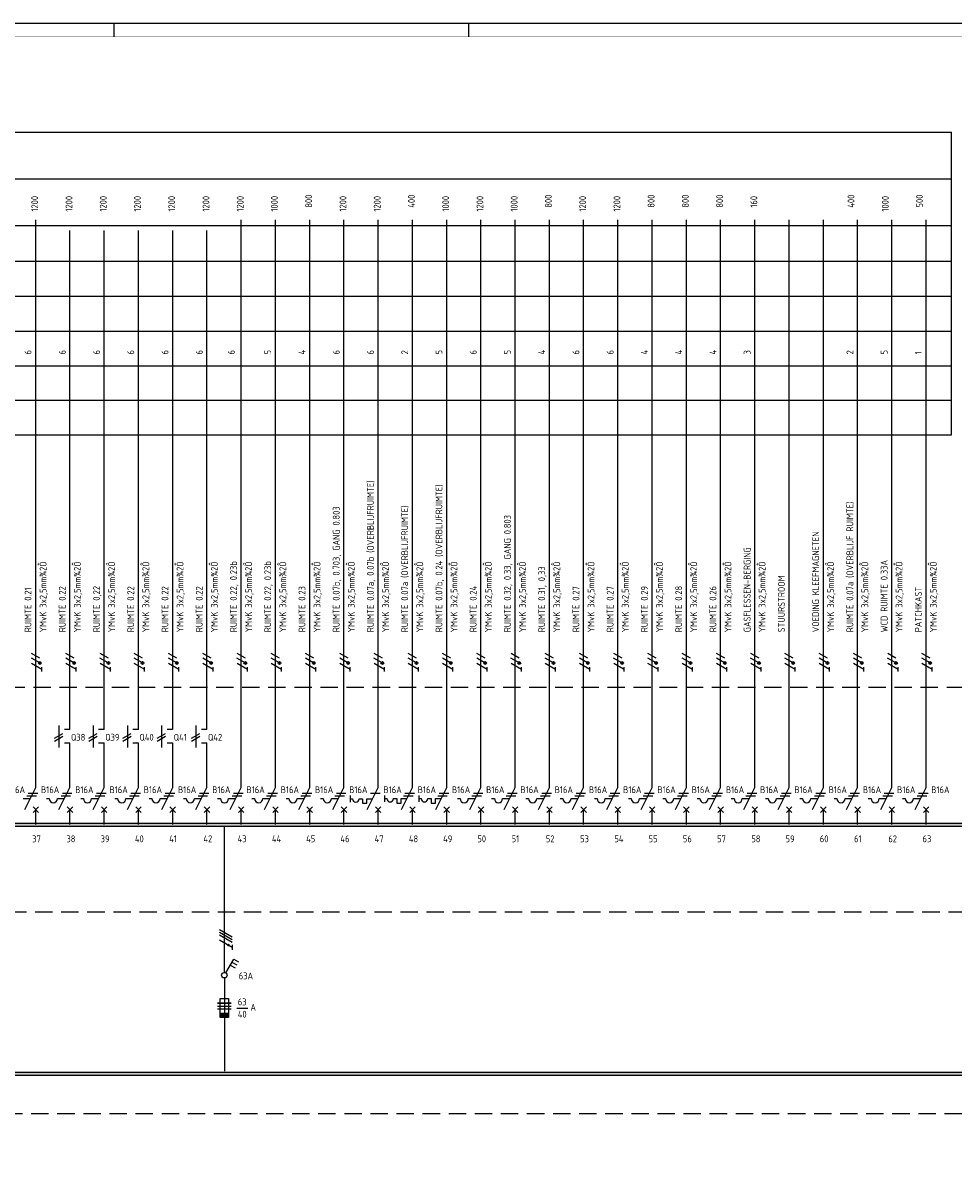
# Model space of a CAD drawing. Header units: millimetres. Extents: x 882 to 2071, y -2 to 839.
# Tile 4 of 8: x 1183 to 1523, y 416 to 839. Entities that reach past the tile are written whole.
import ezdxf
from ezdxf.enums import TextEntityAlignment as Align

# ---------------------------------------------------------------- set-up
doc = ezdxf.new("R2010")
doc.units = ezdxf.units.MM
doc.linetypes.add('HIDDEN', pattern=[9.525, 6.35, -3.175])
doc.layers.get('0').update_dxf_attribs({"linetype": 'CONTINUOUS'})
for name, color, linetype in [('1', 7, 'CONTINUOUS'), ('40', 1, 'CONTINUOUS'), ('70', 1, 'CONTINUOUS'), ('71', 2, 'CONTINUOUS'), ('73', 4, 'CONTINUOUS'), ('EL$2B---_KADER', 4, 'CONTINUOUS'), ('LIJN018', 210, 'CONTINUOUS'), ('LIJN025', 10, 'CONTINUOUS'), ('LIJN035', 50, 'CONTINUOUS'), ('LIJN050', 90, 'CONTINUOUS'), ('TEKST25', 10, 'CONTINUOUS'), ('TEKST35', 50, 'CONTINUOUS'), ('TEKST50', 90, 'CONTINUOUS')]:
    doc.layers.add(name, color=color, linetype=linetype)
doc.styles.add('5_0', font='iso.shx')
doc.styles.add('ISO', font='ISO.SHX')
doc.styles.add('NEN', font='iso.shx')
doc.styles.add('ROMAND', font='romand')

# ---------------------------------------------------------------- blocks, each defined once
blk = doc.blocks.new('A0')
at = {"layer": 'LIJN025'}
for p, q in [((334.5, 836), (334.5, 841)), ((464, 836), (464, 841))]:
    blk.add_line(p, q, dxfattribs=at)
blk.add_lwpolyline([(1189, 841), (1189, 0), (0, 0), (0, 841)], close=True, dxfattribs=at)
at = {"layer": 'LIJN050', "const_width": 0.2}
blk.add_lwpolyline([(1184, 836), (25, 836), (25, 5), (1184, 5)], close=True, dxfattribs=at)
at = {"layer": 'TEKST25', "style": 'ROMAND', "width": 2.899115}
blk.add_attdef('STATUS', text='', height=2.5, dxfattribs=at).set_placement((1143, 71.5), (1182, 71.5), align=Align.FIT)
at = {"layer": 'TEKST25', "style": 'ISO'}
for tag, p in [('E', (1144.25, 66)), ('NAAM-E', (1155.75, 66)), ('DATUM-E', (1174, 66)), ('D', (1144.25, 61)), ('NAAM-D', (1155.75, 61)), ('DATUM-D', (1174, 61)), ('C', (1144.25, 56)), ('NAAM-C', (1155.75, 56)), ('DATUM-C', (1174, 56)), ('B', (1144.25, 51)), ('NAAM-B', (1155.75, 51)), ('DATUM-B', (1174, 51)), ('A', (1144.25, 46)), ('NAAM-A', (1155.75, 46)), ('DATUM-A', (1174, 46))]:
    blk.add_attdef(tag, text='', height=2.5, dxfattribs=at).set_placement(p, align=Align.CENTER)
for tag, p in [('DATUM', (1021.75, 36.25)), ('SCHAAL', (1057, 36.25)), ('GETEKEND', (1087.25, 36.25)), ('GECONTOL.', (1122, 36.25)), ('FORMAAT', (1152.25, 28.25))]:
    blk.add_attdef(tag, p, '', height=2.5, dxfattribs=at)
at = {"layer": 'TEKST35', "style": 'ISO'}
for tag, p in [('PROJECT', (1023.5, 72.5)), ('PLAATS', (1023.5, 63.5)), ('INSTALLATIE-REGEL1', (1023.5, 52.5)), ('INSTALLATIE-REGEL2', (1023.5, 43.5))]:
    blk.add_attdef(tag, p, '', height=4, dxfattribs=at)
blk.add_attdef('PROJ.NR.', text='', height=4, dxfattribs=at).set_placement((1170, 23), align=Align.CENTER)
at = {"layer": 'TEKST50', "style": 'ISO'}
blk.add_attdef('FILE-NAAM', text='', height=5, dxfattribs=at).set_placement((1162.5, 7.5), align=Align.CENTER)
blk = doc.blocks.new('AARDLEKSCH')
at = {"layer": '1', "color": 2}
for p, q in [((-10.09, 4), (-9.29, 4)), ((-6.89, 4), (-5.69, 4)), ((-5.69, 4), (-5.69, 2.4)), ((-5.69, 2.4), (-4.09, 2.4)), ((-4.09, 2.4), (-4.09, 4)), ((-4.09, 4), (-2.03, 4))]:
    blk.add_line(p, q, dxfattribs=at)
blk.add_arc((-8.09, 4), 1.2, 180, 0, dxfattribs=at)
at = {"layer": 'LIJN050'}
blk.add_line((-10.09, 2.79), (-10.09, 5.19), dxfattribs=at)
blk = doc.blocks.new('T1146')
at = {"layer": '71'}
for p, q in [((-4, 0), (-4, -8)), ((0, -1.5), (-2, -1.5)), ((0, -6.5), (-2, -6.5))]:
    blk.add_line(p, q, dxfattribs=at)

msp = doc.modelspace()

# ---------------------------------------------------------------- linework, layer by layer
at = {"color": 10}
for p, q in [((1254.9, 507.78), (1259.59, 505.08)), ((1254.9, 506.84), (1259.59, 504.14)), ((1254.9, 506.84), (1259.59, 504.14)), ((1254.9, 505.91), (1259.59, 503.2)), ((1254.9, 504.03), (1259.59, 501.33)), ((1259.59, 502.26), (1259.59, 500.39))]:
    msp.add_line(p, q, dxfattribs=at)
msp.add_line((1254.9, 506.84), (1259.59, 504.14))
at = {"color": 10, "const_width": 0.469}
msp.add_lwpolyline([(1258.3, 502.34, 1), (1258.07, 501.93, 1)], format="xyb", close=True, dxfattribs=at)
at = {"layer": '1', "color": 1}
for p, q in [((1189.37, 606.84), (1186.34, 608.59)), ((1201.87, 606.84), (1198.84, 608.59)), ((1214.37, 606.84), (1211.34, 608.59)), ((1226.87, 606.84), (1223.84, 608.59)), ((1239.37, 606.84), (1236.34, 608.59)), ((1251.87, 606.84), (1248.84, 608.59)), ((1264.37, 606.84), (1261.34, 608.59)), ((1276.87, 606.84), (1273.84, 608.59)), ((1289.37, 606.84), (1286.34, 608.59)), ((1301.87, 606.84), (1298.84, 608.59)), ((1314.37, 606.84), (1311.34, 608.59)), ((1326.87, 606.84), (1323.84, 608.59)), ((1339.37, 606.84), (1336.34, 608.59)), ((1351.87, 606.84), (1348.84, 608.59)), ((1364.37, 606.84), (1361.34, 608.59)), ((1376.87, 606.84), (1373.84, 608.59)), ((1389.37, 606.84), (1386.34, 608.59)), ((1401.87, 606.84), (1398.84, 608.59)), ((1414.37, 606.84), (1411.34, 608.59)), ((1426.87, 606.84), (1423.84, 608.59)), ((1439.37, 606.84), (1436.34, 608.59)), ((1451.87, 606.84), (1448.84, 608.59)), ((1464.37, 606.84), (1461.34, 608.59)), ((1476.87, 606.84), (1473.84, 608.59)), ((1489.37, 606.84), (1486.34, 608.59)), ((1501.87, 606.84), (1498.84, 608.59)), ((1514.37, 606.84), (1511.34, 608.59)), ((1189.3, 605.11), (1186.31, 606.84)), ((1190.12, 602.68), (1186.34, 604.86)), ((1201.8, 605.11), (1198.81, 606.84)), ((1202.62, 602.68), (1198.84, 604.86)), ((1214.3, 605.11), (1211.31, 606.84)), ((1215.12, 602.68), (1211.34, 604.86)), ((1226.8, 605.11), (1223.81, 606.84)), ((1227.62, 602.68), (1223.84, 604.86)), ((1239.3, 605.11), (1236.31, 606.84)), ((1240.12, 602.68), (1236.34, 604.86)), ((1251.8, 605.11), (1248.81, 606.84)), ((1252.62, 602.68), (1248.84, 604.86)), ((1264.3, 605.11), (1261.31, 606.84)), ((1265.12, 602.68), (1261.34, 604.86)), ((1276.8, 605.11), (1273.81, 606.84)), ((1277.62, 602.68), (1273.84, 604.86)), ((1289.3, 605.11), (1286.31, 606.84)), ((1290.12, 602.68), (1286.34, 604.86)), ((1301.8, 605.11), (1298.81, 606.84)), ((1302.62, 602.68), (1298.84, 604.86)), ((1314.3, 605.11), (1311.31, 606.84)), ((1315.12, 602.68), (1311.34, 604.86)), ((1326.8, 605.11), (1323.81, 606.84)), ((1327.62, 602.68), (1323.84, 604.86)), ((1339.3, 605.11), (1336.31, 606.84)), ((1340.12, 602.68), (1336.34, 604.86)), ((1351.8, 605.11), (1348.81, 606.84)), ((1352.62, 602.68), (1348.84, 604.86)), ((1364.3, 605.11), (1361.31, 606.84)), ((1365.12, 602.68), (1361.34, 604.86)), ((1376.8, 605.11), (1373.81, 606.84)), ((1377.62, 602.68), (1373.84, 604.86)), ((1389.3, 605.11), (1386.31, 606.84)), ((1390.12, 602.68), (1386.34, 604.86)), ((1401.8, 605.11), (1398.81, 606.84)), ((1402.62, 602.68), (1398.84, 604.86)), ((1414.3, 605.11), (1411.31, 606.84)), ((1415.12, 602.68), (1411.34, 604.86)), ((1426.8, 605.11), (1423.81, 606.84)), ((1427.62, 602.68), (1423.84, 604.86)), ((1439.3, 605.11), (1436.31, 606.84)), ((1440.12, 602.68), (1436.34, 604.86)), ((1451.8, 605.11), (1448.81, 606.84)), ((1452.62, 602.68), (1448.84, 604.86)), ((1464.3, 605.11), (1461.31, 606.84)), ((1465.12, 602.68), (1461.34, 604.86)), ((1476.8, 605.11), (1473.81, 606.84)), ((1477.62, 602.68), (1473.84, 604.86)), ((1489.3, 605.11), (1486.31, 606.84)), ((1490.12, 602.68), (1486.34, 604.86)), ((1501.8, 605.11), (1498.81, 606.84)), ((1502.62, 602.68), (1498.84, 604.86)), ((1514.3, 605.11), (1511.31, 606.84)), ((1515.12, 602.68), (1511.34, 604.86)), ((1194.7, 577.61), (1197.73, 579.36)), ((1207.2, 577.61), (1210.23, 579.36)), ((1219.66, 577.61), (1222.69, 579.36)), ((1232.2, 577.61), (1235.23, 579.36)), ((1244.7, 577.61), (1247.73, 579.36)), ((1194.7, 576.61), (1197.73, 578.36)), ((1207.2, 576.61), (1210.23, 578.36)), ((1219.66, 576.61), (1222.69, 578.36)), ((1232.2, 576.61), (1235.23, 578.36)), ((1244.7, 576.61), (1247.73, 578.36)), ((1254.21, 480.89), (1259.21, 480.89)), ((1259.21, 480.89), (1254.21, 480.89)), ((1254.21, 479.89), (1259.21, 479.89)), ((1254.21, 478.89), (1259.21, 478.89))]:
    msp.add_line(p, q, dxfattribs=at)
at = {"layer": '1', "color": 2}
for p, q in [((1183.84, 551.57), (1187.86, 559.61)), ((1196.34, 551.57), (1200.36, 559.61)), ((1208.84, 551.57), (1212.86, 559.61)), ((1221.34, 551.57), (1225.36, 559.61)), ((1233.84, 551.57), (1237.86, 559.61)), ((1246.34, 551.57), (1250.36, 559.61)), ((1258.84, 551.57), (1262.86, 559.61)), ((1271.34, 551.57), (1275.36, 559.61)), ((1283.84, 551.57), (1287.86, 559.61)), ((1296.34, 551.57), (1300.36, 559.61)), ((1308.84, 551.57), (1312.86, 559.61)), ((1321.34, 551.57), (1325.36, 559.61)), ((1333.84, 551.57), (1337.86, 559.61)), ((1346.34, 551.57), (1350.36, 559.61)), ((1358.84, 551.57), (1362.86, 559.61)), ((1371.34, 551.57), (1375.36, 559.61)), ((1383.84, 551.57), (1387.86, 559.61)), ((1396.34, 551.57), (1400.36, 559.61)), ((1408.84, 551.57), (1412.86, 559.61)), ((1421.34, 551.57), (1425.36, 559.61)), ((1433.84, 551.57), (1437.86, 559.61)), ((1446.34, 551.57), (1450.36, 559.61)), ((1458.84, 551.57), (1462.86, 559.61)), ((1471.34, 551.57), (1475.36, 559.61)), ((1483.84, 551.57), (1487.86, 559.61)), ((1496.34, 551.57), (1500.36, 559.61)), ((1508.84, 551.57), (1512.86, 559.61)), ((1183.26, 555.57), (1185.84, 555.57)), ((1191.76, 555.57), (1192.76, 555.57)), ((1195.76, 555.57), (1198.34, 555.57)), ((1204.26, 555.57), (1205.26, 555.57)), ((1208.26, 555.57), (1210.84, 555.57)), ((1216.76, 555.57), (1217.76, 555.57)), ((1220.76, 555.57), (1223.34, 555.57)), ((1229.26, 555.57), (1230.26, 555.57)), ((1233.26, 555.57), (1235.84, 555.57)), ((1241.76, 555.57), (1242.76, 555.57)), ((1245.76, 555.57), (1248.34, 555.57)), ((1254.26, 555.57), (1255.26, 555.57)), ((1258.26, 555.57), (1260.84, 555.57)), ((1266.76, 555.57), (1267.76, 555.57)), ((1270.76, 555.57), (1273.34, 555.57)), ((1279.26, 555.57), (1280.26, 555.57)), ((1283.26, 555.57), (1285.84, 555.57)), ((1291.76, 555.57), (1292.76, 555.57)), ((1295.76, 555.57), (1298.34, 555.57)), ((1341.76, 555.57), (1342.76, 555.57)), ((1345.76, 555.57), (1348.34, 555.57)), ((1354.26, 555.57), (1355.26, 555.57)), ((1358.26, 555.57), (1360.84, 555.57)), ((1366.76, 555.57), (1367.76, 555.57)), ((1370.76, 555.57), (1373.34, 555.57)), ((1379.26, 555.57), (1380.26, 555.57)), ((1383.26, 555.57), (1385.84, 555.57)), ((1391.76, 555.57), (1392.76, 555.57)), ((1395.76, 555.57), (1398.34, 555.57)), ((1404.26, 555.57), (1405.26, 555.57)), ((1408.26, 555.57), (1410.84, 555.57)), ((1416.76, 555.57), (1417.76, 555.57)), ((1420.76, 555.57), (1423.34, 555.57)), ((1429.26, 555.57), (1430.26, 555.57)), ((1433.26, 555.57), (1435.84, 555.57)), ((1441.76, 555.57), (1442.76, 555.57)), ((1445.76, 555.57), (1448.34, 555.57)), ((1454.26, 555.57), (1455.26, 555.57)), ((1458.26, 555.57), (1460.84, 555.57)), ((1466.76, 555.57), (1467.76, 555.57)), ((1470.76, 555.57), (1473.34, 555.57)), ((1479.26, 555.57), (1480.26, 555.57)), ((1483.26, 555.57), (1485.84, 555.57)), ((1491.76, 555.57), (1492.76, 555.57)), ((1495.76, 555.57), (1498.34, 555.57)), ((1504.26, 555.57), (1505.26, 555.57)), ((1508.26, 555.57), (1510.84, 555.57)), ((1255.21, 475.64), (1255.21, 482.64)), ((1255.21, 482.64), (1258.21, 482.64)), ((1258.21, 482.64), (1258.21, 475.64)), ((1258.21, 477.14), (1255.21, 477.14)), ((1258.21, 476.89), (1255.21, 476.89)), ((1258.21, 476.64), (1255.21, 476.64)), ((1258.21, 476.39), (1255.21, 476.39)), ((1258.21, 476.14), (1255.21, 476.14)), ((1258.21, 475.89), (1255.21, 475.89)), ((1258.21, 475.64), (1255.21, 475.64))]:
    msp.add_line(p, q, dxfattribs=at)
at = {"layer": '1', "color": 1}
for centre in [(1189.37, 605.09), (1201.87, 605.09), (1214.37, 605.09), (1226.87, 605.09), (1239.37, 605.09), (1251.87, 605.09), (1264.37, 605.09), (1276.87, 605.09), (1289.37, 605.09), (1301.87, 605.09), (1314.37, 605.09), (1326.87, 605.09), (1339.37, 605.09), (1351.87, 605.09), (1364.37, 605.09), (1376.87, 605.09), (1389.37, 605.09), (1401.87, 605.09), (1414.37, 605.09), (1426.87, 605.09), (1439.37, 605.09), (1451.87, 605.09), (1464.37, 605.09), (1476.87, 605.09), (1489.37, 605.09), (1501.87, 605.09), (1514.37, 605.09)]:
    msp.add_circle(centre, 0.5, dxfattribs=at)
at = {"layer": '1', "color": 2}
for centre in [(1194.26, 555.57), (1206.76, 555.57), (1219.26, 555.57), (1231.76, 555.57), (1244.26, 555.57), (1256.76, 555.57), (1269.26, 555.57), (1281.76, 555.57), (1294.26, 555.57), (1344.26, 555.57), (1356.76, 555.57), (1369.26, 555.57), (1381.76, 555.57), (1394.26, 555.57), (1406.76, 555.57), (1419.26, 555.57), (1431.76, 555.57), (1444.26, 555.57), (1456.76, 555.57), (1469.26, 555.57), (1481.76, 555.57), (1494.26, 555.57), (1506.76, 555.57)]:
    msp.add_arc(centre, 1.5, 180, 0, dxfattribs=at)
at = {"layer": '70'}
for p, q in [((1190.11, 601.96), (1190.11, 603.52)), ((1202.61, 601.96), (1202.61, 603.52)), ((1215.11, 601.96), (1215.11, 603.52)), ((1227.61, 601.96), (1227.61, 603.52)), ((1240.11, 601.96), (1240.11, 603.52)), ((1252.61, 601.96), (1252.61, 603.52)), ((1265.11, 601.96), (1265.11, 603.52)), ((1277.61, 601.96), (1277.61, 603.52)), ((1290.11, 601.96), (1290.11, 603.52)), ((1302.61, 601.96), (1302.61, 603.52)), ((1315.11, 601.96), (1315.11, 603.52)), ((1327.61, 601.96), (1327.61, 603.52)), ((1340.11, 601.96), (1340.11, 603.52)), ((1352.61, 601.96), (1352.61, 603.52)), ((1365.11, 601.96), (1365.11, 603.52)), ((1377.61, 601.96), (1377.61, 603.52)), ((1390.11, 601.96), (1390.11, 603.52)), ((1402.61, 601.96), (1402.61, 603.52)), ((1415.11, 601.96), (1415.11, 603.52)), ((1427.61, 601.96), (1427.61, 603.52)), ((1440.11, 601.96), (1440.11, 603.52)), ((1452.61, 601.96), (1452.61, 603.52)), ((1465.11, 601.96), (1465.11, 603.52)), ((1477.61, 601.96), (1477.61, 603.52)), ((1490.11, 601.96), (1490.11, 603.52)), ((1502.61, 601.96), (1502.61, 603.52)), ((1515.11, 601.96), (1515.11, 603.52)), ((1184.59, 556.57), (1188.09, 556.57)), ((1185.09, 557.57), (1188.59, 557.57)), ((1197.09, 556.57), (1200.59, 556.57)), ((1197.59, 557.57), (1201.09, 557.57)), ((1209.59, 556.57), (1213.09, 556.57)), ((1210.09, 557.57), (1213.59, 557.57)), ((1222.09, 556.57), (1225.59, 556.57)), ((1222.59, 557.57), (1226.09, 557.57)), ((1234.59, 556.57), (1238.09, 556.57)), ((1235.09, 557.57), (1238.59, 557.57)), ((1247.09, 556.57), (1250.59, 556.57)), ((1247.59, 557.57), (1251.09, 557.57)), ((1259.59, 556.57), (1263.09, 556.57)), ((1260.09, 557.57), (1263.59, 557.57)), ((1272.09, 556.57), (1275.59, 556.57)), ((1272.59, 557.57), (1276.09, 557.57)), ((1284.59, 556.57), (1288.09, 556.57)), ((1285.09, 557.57), (1288.59, 557.57)), ((1297.09, 556.57), (1300.59, 556.57)), ((1297.59, 557.57), (1301.09, 557.57)), ((1310.09, 557.57), (1313.59, 557.57)), ((1322.09, 556.57), (1325.59, 556.57)), ((1322.59, 557.57), (1326.09, 557.57)), ((1334.59, 556.57), (1338.09, 556.57)), ((1335.09, 557.57), (1338.59, 557.57)), ((1347.09, 556.57), (1350.59, 556.57)), ((1347.59, 557.57), (1351.09, 557.57)), ((1359.59, 556.57), (1363.09, 556.57)), ((1360.09, 557.57), (1363.59, 557.57)), ((1372.09, 556.57), (1375.59, 556.57)), ((1372.59, 557.57), (1376.09, 557.57)), ((1384.59, 556.57), (1388.09, 556.57)), ((1385.09, 557.57), (1388.59, 557.57)), ((1397.09, 556.57), (1400.59, 556.57)), ((1397.59, 557.57), (1401.09, 557.57)), ((1409.59, 556.57), (1413.09, 556.57)), ((1410.09, 557.57), (1413.59, 557.57)), ((1422.09, 556.57), (1425.59, 556.57)), ((1422.59, 557.57), (1426.09, 557.57)), ((1434.59, 556.57), (1438.09, 556.57)), ((1435.09, 557.57), (1438.59, 557.57)), ((1447.09, 556.57), (1450.59, 556.57)), ((1447.59, 557.57), (1451.09, 557.57)), ((1459.59, 556.57), (1463.09, 556.57)), ((1460.09, 557.57), (1463.59, 557.57)), ((1472.09, 556.57), (1475.59, 556.57)), ((1472.59, 557.57), (1476.09, 557.57)), ((1484.59, 556.57), (1488.09, 556.57)), ((1485.09, 557.57), (1488.59, 557.57)), ((1497.09, 556.57), (1500.59, 556.57)), ((1497.59, 557.57), (1501.09, 557.57)), ((1509.59, 556.57), (1513.09, 556.57)), ((1510.09, 557.57), (1513.59, 557.57)), ((1261.22, 479.15), (1265.22, 479.15))]:
    msp.add_line(p, q, dxfattribs=at)
at = {"layer": '70', "const_width": 0.5}
for points in [[(1189.37, 605.34, 1), (1189.37, 604.84, 1)], [(1201.87, 605.34, 1), (1201.87, 604.84, 1)], [(1214.37, 605.34, 1), (1214.37, 604.84, 1)], [(1226.87, 605.34, 1), (1226.87, 604.84, 1)], [(1301.87, 605.34, 1), (1301.87, 604.84, 1)], [(1364.37, 605.34, 1), (1364.37, 604.84, 1)], [(1376.87, 605.34, 1), (1376.87, 604.84, 1)], [(1451.87, 605.34, 1), (1451.87, 604.84, 1)], [(1514.37, 605.34, 1), (1514.37, 604.84, 1)]]:
    msp.add_lwpolyline(points, format="xyb", close=True, dxfattribs=at)
at = {"layer": '70'}
for centre, start, end in [((1239.37, 605.09), 90, 270), ((1239.37, 605.09), 270, 90), ((1251.87, 605.09), 90, 270), ((1251.87, 605.09), 270, 90), ((1264.37, 605.09), 90, 270), ((1264.37, 605.09), 270, 90), ((1276.87, 605.09), 90, 270), ((1276.87, 605.09), 270, 90), ((1289.37, 605.09), 90, 270), ((1289.37, 605.09), 270, 90), ((1314.37, 605.09), 90, 270), ((1314.37, 605.09), 270, 90), ((1326.87, 605.09), 90, 270), ((1326.87, 605.09), 270, 90), ((1339.37, 605.09), 90, 270), ((1339.37, 605.09), 270, 90), ((1351.87, 605.09), 90, 270), ((1351.87, 605.09), 270, 90), ((1389.37, 605.09), 90, 270), ((1389.37, 605.09), 270, 90), ((1401.87, 605.09), 90, 270), ((1401.87, 605.09), 270, 90), ((1414.37, 605.09), 90, 270), ((1414.37, 605.09), 270, 90), ((1426.87, 605.09), 90, 270), ((1426.87, 605.09), 270, 90), ((1439.37, 605.09), 90, 270), ((1439.37, 605.09), 270, 90), ((1464.37, 605.09), 90, 270), ((1464.37, 605.09), 270, 90), ((1476.87, 605.09), 90, 270), ((1476.87, 605.09), 270, 90), ((1489.37, 605.09), 90, 270), ((1489.37, 605.09), 270, 90), ((1501.87, 605.09), 90, 270), ((1501.87, 605.09), 270, 90)]:
    msp.add_arc(centre, 0.25, start, end, dxfattribs=at)
at = {"layer": '71'}
for p, q in [((1186.86, 550.57), (1188.86, 552.57)), ((1188.86, 550.57), (1186.86, 552.57)), ((1199.36, 550.57), (1201.36, 552.57)), ((1201.36, 550.57), (1199.36, 552.57)), ((1211.86, 550.57), (1213.86, 552.57)), ((1213.86, 550.57), (1211.86, 552.57)), ((1224.36, 550.57), (1226.36, 552.57)), ((1226.36, 550.57), (1224.36, 552.57)), ((1236.86, 550.57), (1238.86, 552.57)), ((1238.86, 550.57), (1236.86, 552.57)), ((1249.36, 550.57), (1251.36, 552.57)), ((1251.36, 550.57), (1249.36, 552.57)), ((1261.86, 550.57), (1263.86, 552.57)), ((1263.86, 550.57), (1261.86, 552.57)), ((1274.36, 550.57), (1276.36, 552.57)), ((1276.36, 550.57), (1274.36, 552.57)), ((1288.86, 550.57), (1286.86, 552.57)), ((1286.86, 550.57), (1288.86, 552.57)), ((1301.36, 550.57), (1299.36, 552.57)), ((1299.36, 550.57), (1301.36, 552.57)), ((1311.86, 550.57), (1313.86, 552.57)), ((1313.86, 550.57), (1311.86, 552.57)), ((1326.36, 550.57), (1324.36, 552.57)), ((1324.36, 550.57), (1326.36, 552.57)), ((1324.36, 550.57), (1326.36, 552.57)), ((1326.36, 550.57), (1324.36, 552.57)), ((1338.86, 550.57), (1336.86, 552.57)), ((1336.86, 550.57), (1338.86, 552.57)), ((1351.36, 550.57), (1349.36, 552.57)), ((1349.36, 550.57), (1351.36, 552.57)), ((1363.86, 550.57), (1361.86, 552.57)), ((1361.86, 550.57), (1363.86, 552.57)), ((1363.86, 550.57), (1361.86, 552.57)), ((1361.86, 550.57), (1363.86, 552.57)), ((1376.36, 550.57), (1374.36, 552.57)), ((1374.36, 550.57), (1376.36, 552.57)), ((1388.86, 550.57), (1386.86, 552.57)), ((1386.86, 550.57), (1388.86, 552.57)), ((1401.36, 550.57), (1399.36, 552.57)), ((1399.36, 550.57), (1401.36, 552.57)), ((1413.86, 550.57), (1411.86, 552.57)), ((1411.86, 550.57), (1413.86, 552.57)), ((1426.36, 550.57), (1424.36, 552.57)), ((1424.36, 550.57), (1426.36, 552.57)), ((1436.86, 550.57), (1438.86, 552.57)), ((1438.86, 550.57), (1436.86, 552.57)), ((1449.36, 550.57), (1451.36, 552.57)), ((1451.36, 550.57), (1449.36, 552.57)), ((1461.86, 550.57), (1463.86, 552.57)), ((1463.86, 550.57), (1461.86, 552.57)), ((1474.36, 550.57), (1476.36, 552.57)), ((1476.36, 550.57), (1474.36, 552.57)), ((1486.86, 550.57), (1488.86, 552.57)), ((1488.86, 550.57), (1486.86, 552.57)), ((1501.36, 550.57), (1499.36, 552.57)), ((1499.36, 550.57), (1501.36, 552.57)), ((1513.86, 550.57), (1511.86, 552.57)), ((1511.86, 550.57), (1513.86, 552.57)), ((1257.22, 492), (1260.11, 497.02)), ((1258.86, 494.86), (1260.6, 493.86)), ((1259.49, 495.94), (1261.22, 494.94)), ((1260.11, 497.02), (1261.85, 496.02))]:
    msp.add_line(p, q, dxfattribs=at)
msp.add_circle((1256.71, 491.14), 1, dxfattribs=at)
at = {"layer": '73'}
for p, q in [((1066.36, 546.59), (1757.97, 546.59)), ((1066.36, 545.59), (1552.46, 545.59)), ((1001.11, 455.7), (1832.58, 455.7)), ((1001.11, 454.7), (1832.58, 454.7))]:
    msp.add_line(p, q, dxfattribs=at)
for points in [[(1757.97, 545.59), (1757.97, 546.59), (1066.37, 545.59), (1066.37, 546.59)], [(1832.58, 454.7), (1832.58, 455.7), (1001.11, 454.7), (1001.11, 455.7)]]:
    msp.add_solid(points, dxfattribs=at)
at = {"layer": 'LIJN018', "color": 9, "linetype": 'Continuous'}
for p, q in [((1087.07, 798.76), (1522.16, 798.76)), ((1087.07, 781.76), (1522.16, 781.76)), ((1087.07, 764.79), (1522.16, 764.79)), ((1087.07, 751.79), (1522.16, 751.79)), ((1087.07, 739.02), (1522.16, 739.02)), ((1087.07, 726.21), (1522.16, 726.21)), ((1087.07, 713.51), (1522.16, 713.51)), ((1087.07, 701.01), (1522.16, 701.01)), ((1087.07, 688.41), (1522.16, 688.41))]:
    msp.add_line(p, q, dxfattribs=at)
at = {"layer": 'LIJN018', "color": 9}
msp.add_line((1522.16, 688.41), (1522.16, 798.76), dxfattribs=at)
at = {"layer": 'LIJN025', "linetype": 'HIDDEN'}
for p, q in [((1841.05, 596.19), (1062.96, 596.19)), ((1775, 514.16), (1022.43, 514.16)), ((1840.25, 440.5), (993.88, 440.5))]:
    msp.add_line(p, q, dxfattribs=at)
at = {"layer": 'LIJN035'}
for p, q in [((1187.86, 559.61), (1187.86, 766.79)), ((1262.86, 559.61), (1262.86, 766.79)), ((1275.36, 559.61), (1275.36, 766.79)), ((1287.86, 559.61), (1287.86, 766.79)), ((1300.36, 559.61), (1300.36, 766.79)), ((1312.86, 559.61), (1312.86, 766.79)), ((1325.36, 559.61), (1325.36, 766.79)), ((1337.86, 559.61), (1337.86, 766.79)), ((1350.36, 559.61), (1350.36, 766.79)), ((1362.86, 559.61), (1362.86, 766.79)), ((1375.36, 559.61), (1375.36, 766.79)), ((1387.86, 559.61), (1387.86, 766.79)), ((1400.36, 559.61), (1400.36, 766.79)), ((1412.86, 559.61), (1412.86, 766.79)), ((1425.36, 559.61), (1425.36, 766.79)), ((1437.86, 559.61), (1437.86, 766.79)), ((1450.36, 559.61), (1450.36, 766.79)), ((1462.86, 559.61), (1462.86, 766.79)), ((1475.36, 559.61), (1475.36, 766.79)), ((1487.86, 559.61), (1487.86, 766.79)), ((1500.36, 559.61), (1500.36, 766.79)), ((1512.86, 559.61), (1512.86, 766.79)), ((1200.36, 580.77), (1200.36, 762.98)), ((1212.86, 580.77), (1212.86, 762.98)), ((1225.36, 580.77), (1225.36, 762.98)), ((1237.86, 580.77), (1237.86, 762.98)), ((1250.36, 580.77), (1250.36, 762.98)), ((1200.36, 559.61), (1200.36, 575.9)), ((1212.86, 559.61), (1212.86, 575.9)), ((1225.36, 559.61), (1225.36, 575.9)), ((1237.86, 559.61), (1237.86, 575.9)), ((1250.36, 559.61), (1250.36, 575.9)), ((1187.86, 546.16), (1187.86, 551.66)), ((1200.36, 546.16), (1200.36, 551.66)), ((1212.86, 546.16), (1212.86, 551.66)), ((1225.36, 546.16), (1225.36, 551.66)), ((1237.86, 546.16), (1237.86, 551.66)), ((1250.36, 546.16), (1250.36, 551.66)), ((1262.86, 546.16), (1262.86, 551.66)), ((1275.36, 546.16), (1275.36, 551.66)), ((1287.86, 546.16), (1287.86, 551.66)), ((1300.36, 546.16), (1300.36, 551.66)), ((1312.86, 546.16), (1312.86, 551.66)), ((1325.36, 546.16), (1325.36, 551.66)), ((1337.86, 546.16), (1337.86, 551.66)), ((1350.36, 546.16), (1350.36, 551.66)), ((1362.86, 546.16), (1362.86, 551.66)), ((1375.36, 546.16), (1375.36, 551.66)), ((1387.86, 546.16), (1387.86, 551.66)), ((1400.36, 546.16), (1400.36, 551.66)), ((1412.86, 546.16), (1412.86, 551.66)), ((1425.36, 546.16), (1425.36, 551.66)), ((1437.86, 546.16), (1437.86, 551.66)), ((1450.36, 546.16), (1450.36, 551.66)), ((1462.86, 546.16), (1462.86, 551.66)), ((1475.36, 546.16), (1475.36, 551.66)), ((1487.86, 546.16), (1487.86, 551.66)), ((1500.36, 546.16), (1500.36, 551.66)), ((1512.86, 546.16), (1512.86, 551.66)), ((1256.71, 492.14), (1256.71, 545.54)), ((1256.71, 490.14), (1256.71, 456.06))]:
    msp.add_line(p, q, dxfattribs=at)

# ---------------------------------------------------------------- block references
at = {"layer": 'EL$2B---_KADER'}
for name, p in [('A0', (882, -2.4)), ('T1146', (1200.31, 582.27)), ('T1146', (1212.81, 582.27)), ('T1146', (1225.31, 582.27)), ('T1146', (1237.81, 582.27)), ('T1146', (1250.31, 582.27))]:
    msp.add_blockref(name, p, dxfattribs=at)
at = {"layer": 'LIJN035'}
for p in [(1312.79, 551.5), (1325.36, 551.57), (1337.86, 551.57)]:
    msp.add_blockref('AARDLEKSCH', p, dxfattribs=at)

# ---------------------------------------------------------------- texts
at = {"layer": '40', "style": 'NEN'}
for s, p in [('1200', (1188.74, 769.82)), ('1200', (1201.24, 769.82)), ('1200', (1213.74, 769.82)), ('1200', (1226.24, 769.82)), ('1200', (1238.74, 769.82)), ('1200', (1251.24, 769.82)), ('1200', (1263.74, 769.82)), ('1000', (1276.24, 769.82)), (' 800', (1288.74, 769.82)), ('1200', (1301.24, 769.82)), ('1200', (1313.74, 769.82)), (' 400', (1326.24, 769.82)), ('1000', (1338.74, 769.82)), ('1200', (1351.24, 769.82)), ('1000', (1363.74, 769.82)), (' 800', (1376.24, 769.82)), ('1200', (1388.74, 769.82)), ('1200', (1401.24, 769.82)), (' 800', (1413.74, 769.82)), (' 800', (1426.24, 769.82)), (' 800', (1438.74, 769.82)), (' 160', (1451.24, 769.82)), (' 400', (1486.7, 769.82)), ('1000', (1499.2, 769.82)), ('500', (1511.7, 771.32)), ('6', (1186.29, 717.7)), ('6', (1198.79, 717.7)), ('6', (1211.29, 717.7)), ('6', (1223.79, 717.7)), ('6', (1236.29, 717.7)), ('6', (1248.79, 717.7)), ('6', (1260.49, 717.7)), ('5', (1273.79, 717.7)), ('4', (1286.29, 717.7)), ('6', (1298.79, 717.7)), ('6', (1311.29, 717.7)), ('2', (1323.79, 717.7)), ('5', (1336.29, 717.7)), ('6', (1348.79, 717.7)), ('5', (1361.29, 717.7)), ('4', (1373.79, 717.7)), ('6', (1386.29, 717.7)), ('6', (1398.79, 717.7)), ('4', (1411.29, 717.7)), ('4', (1423.79, 717.7)), ('4', (1436.29, 717.7)), ('3', (1448.79, 717.7)), ('2', (1486.29, 717.7)), ('5', (1498.79, 717.7)), ('1', (1511.29, 717.7)), ('RUIMTE 0.07a, 0.07b (OVERBLIJFRUIMTE)', (1311.29, 616.3)), ('RUIMTE 0.07b, 0.24 (OVERBLIJFRUIMTE)', (1336.29, 616.3)), ('RUIMTE 0.07b, 0.703, GANG 0.803', (1298.79, 616.3)), ('RUIMTE 0.07a (OVERBLIJFRUIMTE)', (1323.79, 616.3)), ('RUIMTE 0.07a (OVERBLIJF RUIMTE)', (1486.29, 616.3)), ('RUIMTE 0.32, 0.33, GANG 0.803', (1361.29, 616.3)), ('VOEDING KLEEFMAGNETEN', (1473.79, 616.3)), ('GASFLESSEN-BERGING', (1448.79, 616.3)), (' YMvK 3x2,5mm¾2Ô', (1191.79, 614.8)), (' YMvK 3x2,5mm¾2Ô', (1204.29, 614.8)), (' YMvK 3x2,5mm¾2Ô', (1216.79, 614.8)), (' YMvK 3x2,5mm¾2Ô', (1229.29, 614.8)), (' YMvK 3x2,5mm¾2Ô', (1241.79, 614.8)), (' YMvK 3x2,5mm¾2Ô', (1254.29, 614.8)), (' YMvK 3x2,5mm¾2Ô', (1266.79, 614.8)), (' YMvK 3x2,5mm¾2Ô', (1279.29, 614.8)), (' YMvK 3x2,5mm¾2Ô', (1291.79, 614.8)), (' YMvK 3x2,5mm¾2Ô', (1304.29, 614.8)), (' YMvK 3x2,5mm¾2Ô', (1316.79, 614.8)), (' YMvK 3x2,5mm¾2Ô', (1329.29, 614.8)), (' YMvK 3x2,5mm¾2Ô', (1341.79, 614.8)), (' YMvK 3x2,5mm¾2Ô', (1354.29, 614.8)), (' YMvK 3x2,5mm¾2Ô', (1366.79, 614.8)), (' YMvK 3x2,5mm¾2Ô', (1379.29, 614.8)), (' YMvK 3x2,5mm¾2Ô', (1391.79, 614.8)), (' YMvK 3x2,5mm¾2Ô', (1404.29, 614.8)), (' YMvK 3x2,5mm¾2Ô', (1416.79, 614.8)), (' YMvK 3x2,5mm¾2Ô', (1429.29, 614.8)), (' YMvK 3x2,5mm¾2Ô', (1441.79, 614.8)), (' YMvK 3x2,5mm¾2Ô', (1454.24, 614.8)), (' YMvK 3x2,5mm¾2Ô', (1479.24, 614.8)), (' YMvK 3x2,5mm¾2Ô', (1491.74, 614.8)), ('WCD RUIMTE 0.33A', (1498.79, 616.3)), (' YMvK 3x2,5mm¾2Ô', (1504.24, 614.8)), (' YMvK 3x2,5mm¾2Ô', (1516.74, 614.8)), ('RUIMTE 0.22, 0.23b', (1261.29, 616.3)), ('RUIMTE 0.22, 0.23b', (1273.79, 616.3)), ('RUIMTE 0.31, 0,33', (1373.79, 616.3)), ('STUURSTROOM', (1461.29, 616.3)), ('RUIMTE 0.21', (1186.29, 616.3)), ('RUIMTE 0.22', (1198.79, 616.3)), ('RUIMTE 0,22', (1211.29, 616.3)), ('RUIMTE 0.22', (1223.79, 616.3)), ('RUIMTE 0.22', (1236.29, 616.3)), ('RUIMTE 0.22', (1248.79, 616.3)), ('RUIMTE 0.23', (1286.29, 616.3)), ('RUIMTE 0.24', (1348.79, 616.3)), ('RUIMTE 0.27', (1386.29, 616.3)), ('RUIMTE 0.27', (1398.79, 616.3)), ('RUIMTE 0.29', (1411.29, 616.3)), ('RUIMTE 0.28', (1423.79, 616.3)), ('RUIMTE 0.26', (1436.29, 616.3)), ('PATCHKAST', (1511.29, 616.3))]:
    msp.add_text(s, height=2.5, rotation=90, dxfattribs=at).set_placement(p)
for s, p in [('B16A', (1177.27, 557.58)), ('B16A', (1189.77, 557.58)), ('B16A', (1202.27, 557.58)), ('B16A', (1214.77, 557.58)), ('B16A', (1227.27, 557.58)), ('B16A', (1239.77, 557.58)), ('B16A', (1252.27, 557.58)), ('B16A', (1264.77, 557.58)), ('B16A', (1277.27, 557.58)), ('B16A', (1289.77, 557.58)), ('B16A', (1302.27, 557.58)), ('B16A', (1314.77, 557.58)), ('B16A', (1327.27, 557.58)), ('B16A', (1339.77, 557.58)), ('B16A', (1352.27, 557.58)), ('B16A', (1364.77, 557.58)), ('B16A', (1377.27, 557.58)), ('B16A', (1389.77, 557.58)), ('B16A', (1402.27, 557.58)), ('B16A', (1414.77, 557.58)), ('B16A', (1427.27, 557.58)), ('B16A', (1439.77, 557.58)), ('B16A', (1452.27, 557.58)), ('B16A', (1464.77, 557.58)), ('B16A', (1477.27, 557.58)), ('B16A', (1489.77, 557.58)), ('B16A', (1502.27, 557.58)), ('B16A', (1514.73, 557.58)), ('A', (1266.22, 478.15))]:
    msp.add_text(s, height=2.5, dxfattribs=at).set_placement(p)
for s, p in [('63', (1263.22, 480.15)), ('40', (1263.22, 475.65))]:
    msp.add_text(s, height=2.5, dxfattribs=at).set_placement(p, align=Align.CENTER)
at = {"layer": 'TEKST25', "style": '5_0'}
for s, p in [('Q38', (1200.71, 576.73)), ('Q39', (1213.21, 576.73)), ('Q40', (1225.71, 576.73)), ('Q41', (1238.21, 576.73)), ('Q42', (1250.71, 576.73)), ('37', (1186.56, 539.66)), ('38', (1199.06, 539.66)), ('39', (1211.56, 539.66)), ('40', (1224.06, 539.66)), ('41', (1236.56, 539.66)), ('42', (1249.06, 539.66)), ('43', (1261.56, 539.66)), ('44', (1274.06, 539.66)), ('45', (1286.56, 539.66)), ('46', (1299.06, 539.66)), ('47', (1311.56, 539.66)), ('48', (1324.06, 539.66)), ('49', (1336.56, 539.66)), ('50', (1349.06, 539.66)), ('51', (1361.56, 539.66)), ('52', (1374.06, 539.66)), ('53', (1386.56, 539.66)), ('54', (1399.06, 539.66)), ('55', (1411.56, 539.66)), ('56', (1424.06, 539.66)), ('57', (1436.56, 539.66)), ('58', (1449.06, 539.66)), ('59', (1461.56, 539.66)), ('60', (1474.06, 539.66)), ('61', (1486.56, 539.66)), ('62', (1499.06, 539.66)), ('63', (1511.56, 539.66)), ('63A', (1261.96, 489.64))]:
    msp.add_text(s, height=2.5, dxfattribs=at).set_placement(p)

doc.saveas('drawing.dxf')
